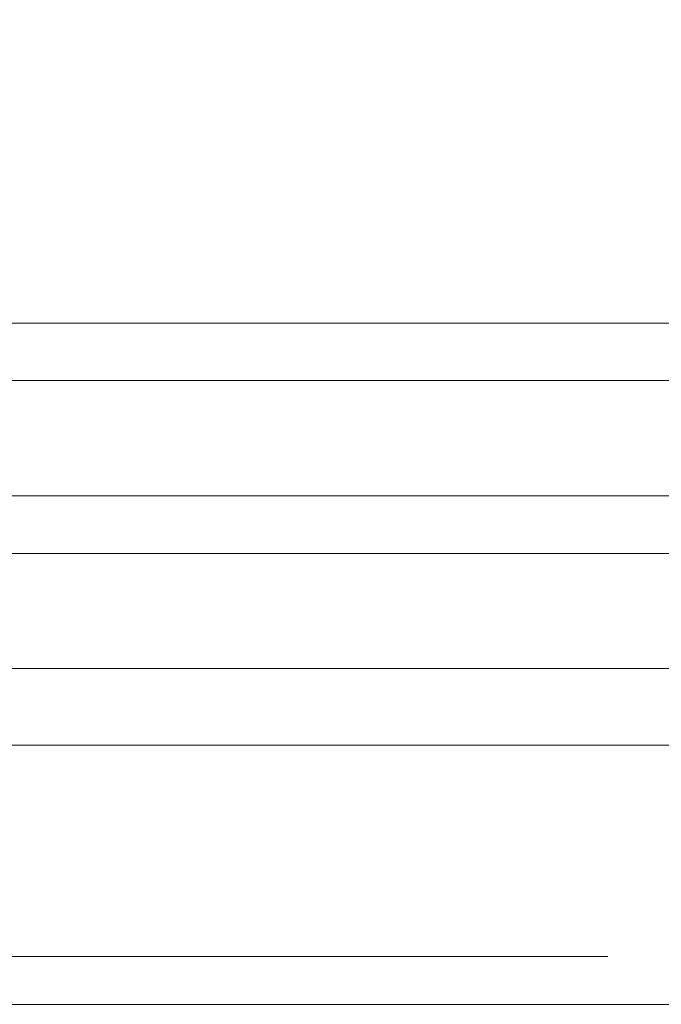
# Model space of a CAD drawing. Header units: millimetres. Extents: x 213386 to 506888, y 183055 to 450952.
# Tile 140 of 256: x 380596 to 380662, y 284292 to 284395. Entities that reach past the tile are written whole.
import ezdxf

# ---------------------------------------------------------------- set-up
doc = ezdxf.new("R2010")
doc.units = ezdxf.units.MM
doc.linetypes.add('ČÁRKOVANÁ', pattern=[19.05, 12.7, -6.35])
doc.layers.add('FASÁDA DETAILNÍ', color=255, linetype='Continuous', lineweight=0)

msp = doc.modelspace()

# ---------------------------------------------------------------- linework, layer by layer
at = {"layer": 'FASÁDA DETAILNÍ'}
for p, q in [((387044.81, 284363.15), (373041.64, 284363.15)), ((393344.81, 284363.15), (373041.64, 284363.15)), ((380744.81, 284363.15), (374963.47, 284363.15)), ((380744.81, 284363.15), (380272.14, 284363.15)), ((373041.64, 284357.15), (387044.81, 284357.15)), ((373041.64, 284357.15), (393344.81, 284357.15)), ((376922.14, 284357.15), (380744.81, 284357.15)), ((380272.14, 284357.15), (380744.81, 284357.15)), ((387044.81, 284345.15), (373041.64, 284345.15)), ((393344.81, 284345.15), (373041.64, 284345.15)), ((380744.81, 284345.15), (376922.14, 284345.15)), ((380744.81, 284345.15), (380272.14, 284345.15)), ((373041.64, 284339.15), (387044.81, 284339.15)), ((373041.64, 284339.15), (393344.81, 284339.15)), ((376881.14, 284339.15), (380744.81, 284339.15)), ((380272.14, 284339.15), (380744.81, 284339.15)), ((387044.81, 284327.15), (373041.64, 284327.15)), ((393344.81, 284327.15), (373041.64, 284327.15)), ((380744.81, 284327.15), (376922.14, 284327.15)), ((380744.81, 284327.15), (380272.14, 284327.15)), ((373041.64, 284319.15), (399616.64, 284319.15)), ((380272.14, 284319.15), (386081.14, 284319.15))]:
    msp.add_line(p, q, dxfattribs=at)
msp.add_lwpolyline([(399616.64, 284292.15), (373036.64, 284292.15), (373036.64, 307972.15), (399616.64, 307972.15)], close=True, dxfattribs=at)
at = {"layer": 'FASÁDA DETAILNÍ', "linetype": 'ČÁRKOVANÁ', "ltscale": 5}
msp.add_lwpolyline([(399611.64, 284297.15), (373041.64, 284297.15), (373041.64, 307967.15), (399611.64, 307967.15)], close=True, dxfattribs=at)

doc.saveas('drawing.dxf')
